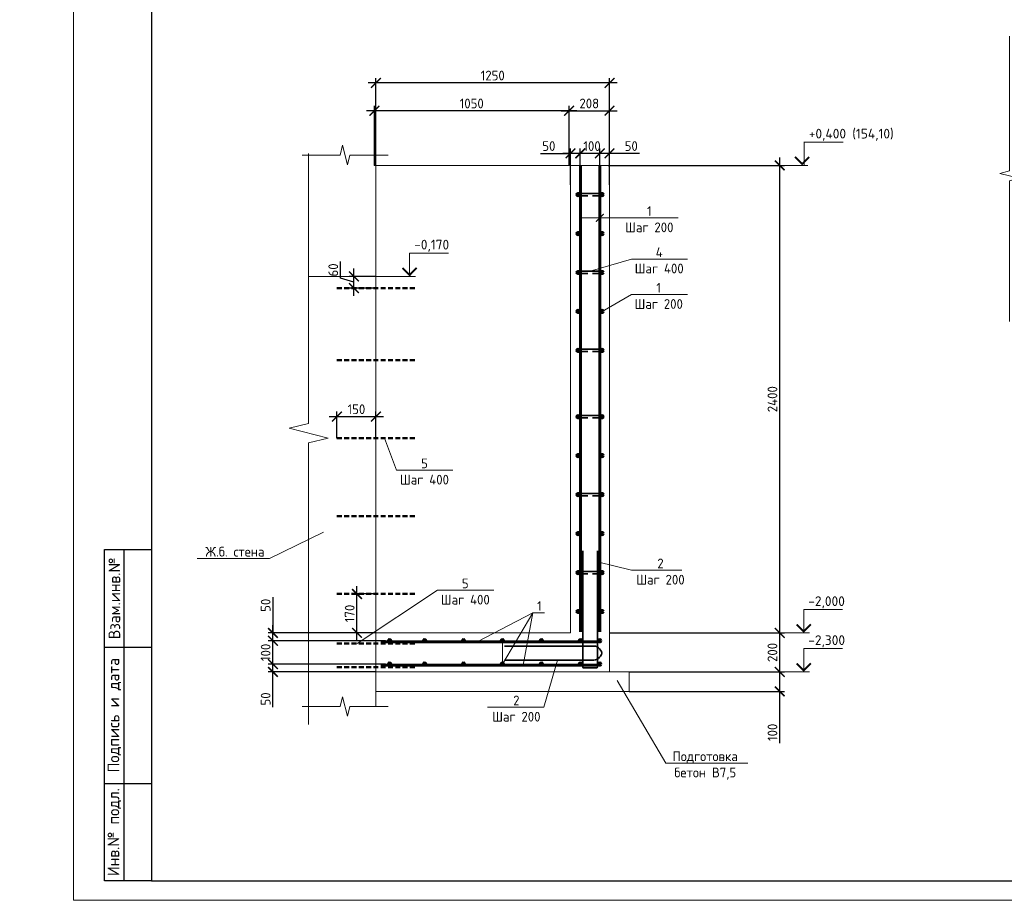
# Model space of a CAD drawing. Header units: millimetres. Extents: x 130535 to 1380046, y -231620 to 121434.
# Tile 40 of 135: x 408072 to 433353, y -52800 to -30202. Entities that reach past the tile are written whole.
import ezdxf
from ezdxf import colors
from ezdxf.entities.mleader import LeaderData, LeaderLine
from ezdxf.enums import TextEntityAlignment as Align
from ezdxf.math import Vec2, Vec3

# ---------------------------------------------------------------- set-up
doc = ezdxf.new("R2010")
doc.units = ezdxf.units.MM
doc.linetypes.add('DASHED2', pattern=[0.375, 0.25, -0.125])
doc.layers.get('DEFPOINTS').update_dxf_attribs({"lineweight": 0})
for name, color, linetype, lineweight in [('Основная 0.35', 7, 'Continuous', 35), ('Основная 0.60', 7, 'Continuous', 60), ('РАЗМЕРЫ', 7, 'Continuous', 9), ('Разрез жилая часть$0$Отметки', 7, 'Continuous', 20), ('Символы 0.20', 7, 'Continuous', 20), ('Текст', 7, 'Continuous', 25), ('Тонкая', 7, 'Continuous', 20), ('Тонкая 0.20', 7, 'Continuous', 20), ('ТОНКИЕ', 7, 'Continuous', 9)]:
    doc.layers.add(name, color=color, linetype=linetype, lineweight=lineweight)
doc.layers.add('ТОЛСТЫЕ_ОСНОВНЫЕ', color=7, linetype='Continuous')
doc.styles.add('GOST-2.304_Type-B', font='GOST_Common.ttf')
doc.styles.add('style1', font='GOST_Common.ttf', dxfattribs={"height": 500})
doc.styles.add('ГОСТ', font='isocpeur.TTF')
doc.dimstyles.new('СПДС', dxfattribs={"dimscale": 100, "dimtxt": 2.5, "dimasz": 2.5, "dimexe": 1.25, "dimexo": 0, "dimtad": 1, "dimdec": 0, "dimtxsty": 'GOST-2.304_Type-B', "dimblk": 'ARCHTICK', "dimcen": 2.5, "dimdle": 2, "dimadec": 0, "dimazin": 2, "dimtfac": 0.75, "dimtdec": 0, "dimtmove": 1, "dimatfit": 3, "dimfxl": 1, "dimtolj": 1, "dimarcsym": 1})

# ---------------------------------------------------------------- blocks, each defined once
blk = doc.blocks.new('*U1418')
at = {"layer": 'ТОЛСТЫЕ_ОСНОВНЫЕ'}
for p, q in [((8, 5), (8, 90)), ((8, 90), (20, 90)), ((13, 5), (13, 90)), ((8, 65), (20, 65)), ((8, 30), (20, 30)), ((20, 5), (8, 5))]:
    blk.add_line(p, q, dxfattribs=at)
blk.add_lwpolyline([(20, 5), (589, 5), (589, 415), (20, 415)], close=True, dxfattribs=at)
at = {"layer": 'ТОНКИЕ'}
blk.add_lwpolyline([(0, 0), (594, 0), (594, 420), (0, 420)], close=True, dxfattribs=at)
at = {"layer": 'Текст', "style": 'style1'}
for s, p in [('Взам.инв.№', (10.5, 77.5)), ('Подпись и дата', (10.5, 47.5)), ('Инв.№ подл.', (10.5, 17.5))]:
    blk.add_text(s, height=3, rotation=90, dxfattribs=at).set_placement(p, align=Align.MIDDLE)
blk = doc.blocks.new('_None')
blk = doc.blocks.new('_ArchTick')
at = {"color": 0, "linetype": 'ByBlock', "const_width": 0.15}
blk.add_lwpolyline([(-0.5, -0.5), (0.5, 0.5)], dxfattribs=at)
blk = doc.blocks.new('*D569')
at = {"layer": 'DEFPOINTS', "color": 0, "linetype": 'Continuous', "lineweight": 0, "transparency": 16777216}
for p in [(414574, -46739), (417467, -46739), (417217, -46939)]:
    blk.add_point(p, dxfattribs=at)
at = {"layer": 'РАЗМЕРЫ', "color": 0, "linetype": 'Continuous', "lineweight": -2, "transparency": 16777216}
for p, q in [((417467, -46739), (414449, -46739)), ((414574, -47139), (414574, -46539)), ((417217, -46939), (414449, -46939)), ((414574, -47846), (414574, -46939))]:
    blk.add_line(p, q, dxfattribs=at)
at = {"layer": 'РАЗМЕРЫ', "color": 0, "linetype": 'Continuous', "lineweight": -2, "transparency": 16777216, "xscale": 250, "yscale": 250, "zscale": 250}
for p, rotation in [((414574, -46739), 90), ((414574, -46939), 270)]:
    blk.add_blockref('_ArchTick', p, dxfattribs=dict(at, rotation=rotation))
at = {"layer": 'РАЗМЕРЫ', "color": 0, "linetype": 'Continuous', "lineweight": 0, "transparency": 16777216, "insert": (414387, -47634), "char_height": 250, "attachment_point": 5, "rotation": 90, "style": 'GOST-2.304_Type-B'}
blk.add_mtext('\\A1;50', dxfattribs=at)
blk = doc.blocks.new('*D570')
at = {"layer": 'DEFPOINTS', "color": 0, "linetype": 'Continuous', "lineweight": 0, "transparency": 16777216}
for p in [(414574, -46139), (417467, -46139), (417467, -46739)]:
    blk.add_point(p, dxfattribs=at)
at = {"layer": 'РАЗМЕРЫ', "color": 0, "linetype": 'Continuous', "lineweight": -2, "transparency": 16777216}
for p, q in [((414574, -46939), (414574, -45939)), ((417467, -46139), (414449, -46139)), ((417467, -46739), (414449, -46739))]:
    blk.add_line(p, q, dxfattribs=at)
at = {"layer": 'РАЗМЕРЫ', "color": 0, "linetype": 'Continuous', "lineweight": -2, "transparency": 16777216, "xscale": 250, "yscale": 250, "zscale": 250}
for p, rotation in [((414574, -46139), 90), ((414574, -46739), 270)]:
    blk.add_blockref('_ArchTick', p, dxfattribs=dict(at, rotation=rotation))
at = {"layer": 'РАЗМЕРЫ', "color": 0, "linetype": 'Continuous', "lineweight": 0, "transparency": 16777216, "insert": (414387, -46439), "char_height": 250, "attachment_point": 5, "rotation": 90, "style": 'GOST-2.304_Type-B'}
blk.add_mtext('\\A1;100', dxfattribs=at)
blk = doc.blocks.new('*D571')
at = {"layer": 'DEFPOINTS', "color": 0, "linetype": 'Continuous', "lineweight": 0, "transparency": 16777216}
for p in [(414574, -45939), (417217, -45939), (417467, -46139)]:
    blk.add_point(p, dxfattribs=at)
at = {"layer": 'РАЗМЕРЫ', "color": 0, "linetype": 'Continuous', "lineweight": -2, "transparency": 16777216}
for p, q in [((414574, -45018), (414574, -45939)), ((414574, -46339), (414574, -45739)), ((417217, -45939), (414449, -45939)), ((417467, -46139), (414449, -46139))]:
    blk.add_line(p, q, dxfattribs=at)
at = {"layer": 'РАЗМЕРЫ', "color": 0, "linetype": 'Continuous', "lineweight": -2, "transparency": 16777216, "xscale": 250, "yscale": 250, "zscale": 250}
for p, rotation in [((414574, -45939), 90), ((414574, -46139), 270)]:
    blk.add_blockref('_ArchTick', p, dxfattribs=dict(at, rotation=rotation))
at = {"layer": 'РАЗМЕРЫ', "color": 0, "linetype": 'Continuous', "lineweight": 0, "transparency": 16777216, "insert": (414387, -45230), "char_height": 250, "attachment_point": 5, "rotation": 90, "style": 'GOST-2.304_Type-B'}
blk.add_mtext('\\A1;50', dxfattribs=at)
blk = doc.blocks.new('*D572')
at = {"layer": 'DEFPOINTS', "color": 0, "linetype": 'Continuous', "lineweight": 0, "transparency": 16777216}
for p in [(422967, -33631), (422967, -34564), (423217, -34439)]:
    blk.add_point(p, dxfattribs=at)
at = {"layer": 'РАЗМЕРЫ', "color": 0, "linetype": 'Continuous', "lineweight": -2, "transparency": 16777216}
for p, q in [((422967, -34564), (422967, -33506)), ((423217, -34439), (423217, -33506)), ((423417, -33631), (422767, -33631)), ((423987, -33631), (423217, -33631))]:
    blk.add_line(p, q, dxfattribs=at)
at = {"layer": 'РАЗМЕРЫ', "color": 0, "linetype": 'Continuous', "lineweight": -2, "transparency": 16777216, "xscale": 250, "yscale": 250, "zscale": 250, "rotation": 180}
blk.add_blockref('_ArchTick', (422967, -33631), dxfattribs=at)
at = {"layer": 'РАЗМЕРЫ', "color": 0, "linetype": 'Continuous', "lineweight": -2, "transparency": 16777216, "xscale": 250, "yscale": 250, "zscale": 250}
blk.add_blockref('_ArchTick', (423217, -33631), dxfattribs=at)
at = {"layer": 'РАЗМЕРЫ', "color": 0, "linetype": 'Continuous', "lineweight": 0, "transparency": 16777216, "insert": (423774, -33444), "char_height": 250, "attachment_point": 5, "style": 'GOST-2.304_Type-B'}
blk.add_mtext('\\A1;50', dxfattribs=at)
blk = doc.blocks.new('*D573')
at = {"layer": 'DEFPOINTS', "color": 0, "linetype": 'Continuous', "lineweight": 0, "transparency": 16777216}
for p in [(422467, -33631), (422467, -34564), (422967, -34564)]:
    blk.add_point(p, dxfattribs=at)
at = {"layer": 'РАЗМЕРЫ', "color": 0, "linetype": 'Continuous', "lineweight": -2, "transparency": 16777216}
for p, q in [((422467, -34564), (422467, -33506)), ((422967, -34564), (422967, -33506)), ((423167, -33631), (422267, -33631))]:
    blk.add_line(p, q, dxfattribs=at)
at = {"layer": 'РАЗМЕРЫ', "color": 0, "linetype": 'Continuous', "lineweight": -2, "transparency": 16777216, "xscale": 250, "yscale": 250, "zscale": 250, "rotation": 180}
blk.add_blockref('_ArchTick', (422467, -33631), dxfattribs=at)
at = {"layer": 'РАЗМЕРЫ', "color": 0, "linetype": 'Continuous', "lineweight": -2, "transparency": 16777216, "xscale": 250, "yscale": 250, "zscale": 250}
blk.add_blockref('_ArchTick', (422967, -33631), dxfattribs=at)
at = {"layer": 'РАЗМЕРЫ', "color": 0, "linetype": 'Continuous', "lineweight": 0, "transparency": 16777216, "insert": (422767, -33444), "char_height": 250, "attachment_point": 5, "style": 'GOST-2.304_Type-B'}
blk.add_mtext('\\A1;100', dxfattribs=at)
blk = doc.blocks.new('*D574')
at = {"layer": 'DEFPOINTS', "color": 0, "linetype": 'Continuous', "lineweight": 0, "transparency": 16777216}
for p in [(422217, -33631), (422217, -34439), (422467, -34564)]:
    blk.add_point(p, dxfattribs=at)
at = {"layer": 'РАЗМЕРЫ', "color": 0, "linetype": 'Continuous', "lineweight": -2, "transparency": 16777216}
for p, q in [((422217, -34439), (422217, -33506)), ((422467, -34564), (422467, -33506)), ((421447, -33631), (422217, -33631)), ((422667, -33631), (422017, -33631))]:
    blk.add_line(p, q, dxfattribs=at)
at = {"layer": 'РАЗМЕРЫ', "color": 0, "linetype": 'Continuous', "lineweight": -2, "transparency": 16777216, "xscale": 250, "yscale": 250, "zscale": 250, "rotation": 180}
blk.add_blockref('_ArchTick', (422217, -33631), dxfattribs=at)
at = {"layer": 'РАЗМЕРЫ', "color": 0, "linetype": 'Continuous', "lineweight": -2, "transparency": 16777216, "xscale": 250, "yscale": 250, "zscale": 250}
blk.add_blockref('_ArchTick', (422467, -33631), dxfattribs=at)
at = {"layer": 'РАЗМЕРЫ', "color": 0, "linetype": 'Continuous', "lineweight": 0, "transparency": 16777216, "insert": (421659, -33444), "char_height": 250, "attachment_point": 5, "style": 'GOST-2.304_Type-B'}
blk.add_mtext('\\A1;50', dxfattribs=at)
blk = doc.blocks.new('*D575')
at = {"layer": 'DEFPOINTS', "color": 0, "linetype": 'Continuous', "lineweight": 0, "transparency": 16777216}
for p in [(423717, -46939), (427587, -46939), (423717, -47439)]:
    blk.add_point(p, dxfattribs=at)
at = {"layer": 'РАЗМЕРЫ', "color": 0, "linetype": 'Continuous', "lineweight": -2, "transparency": 16777216}
for p, q in [((427587, -47639), (427587, -46739)), ((423717, -46939), (427712, -46939)), ((423717, -47439), (427712, -47439)), ((427587, -48766), (427587, -47439))]:
    blk.add_line(p, q, dxfattribs=at)
at = {"layer": 'РАЗМЕРЫ', "color": 0, "linetype": 'Continuous', "lineweight": -2, "transparency": 16777216, "xscale": 250, "yscale": 250, "zscale": 250}
for p, rotation in [((427587, -46939), 90), ((427587, -47439), 270)]:
    blk.add_blockref('_ArchTick', p, dxfattribs=dict(at, rotation=rotation))
at = {"layer": 'РАЗМЕРЫ', "color": 0, "linetype": 'Continuous', "lineweight": 0, "transparency": 16777216, "insert": (427400, -48491), "char_height": 250, "attachment_point": 5, "rotation": 90, "style": 'GOST-2.304_Type-B'}
blk.add_mtext('\\A1;100', dxfattribs=at)
blk = doc.blocks.new('*D576')
at = {"layer": 'DEFPOINTS', "color": 0, "linetype": 'Continuous', "lineweight": 0, "transparency": 16777216}
for p in [(423217, -45939), (427587, -45939), (423717, -46939)]:
    blk.add_point(p, dxfattribs=at)
at = {"layer": 'РАЗМЕРЫ', "color": 0, "linetype": 'Continuous', "lineweight": -2, "transparency": 16777216}
for p, q in [((427587, -47139), (427587, -45739)), ((423217, -45939), (427712, -45939)), ((423717, -46939), (427712, -46939))]:
    blk.add_line(p, q, dxfattribs=at)
at = {"layer": 'РАЗМЕРЫ', "color": 0, "linetype": 'Continuous', "lineweight": -2, "transparency": 16777216, "xscale": 250, "yscale": 250, "zscale": 250}
for p, rotation in [((427587, -45939), 90), ((427587, -46939), 270)]:
    blk.add_blockref('_ArchTick', p, dxfattribs=dict(at, rotation=rotation))
at = {"layer": 'РАЗМЕРЫ', "color": 0, "linetype": 'Continuous', "lineweight": 0, "transparency": 16777216, "insert": (427400, -46439), "char_height": 250, "attachment_point": 5, "rotation": 90, "style": 'GOST-2.304_Type-B'}
blk.add_mtext('\\A1;200', dxfattribs=at)
blk = doc.blocks.new('*D577')
at = {"layer": 'DEFPOINTS', "color": 0, "linetype": 'Continuous', "lineweight": 0, "transparency": 16777216}
for p in [(423217, -32538), (422178, -33941), (423217, -34439)]:
    blk.add_point(p, dxfattribs=at)
at = {"layer": 'РАЗМЕРЫ', "color": 0, "linetype": 'Continuous', "lineweight": -2, "transparency": 16777216}
for p, q in [((421978, -32538), (423417, -32538)), ((422178, -33941), (422178, -32413)), ((423217, -34439), (423217, -32413))]:
    blk.add_line(p, q, dxfattribs=at)
at = {"layer": 'РАЗМЕРЫ', "color": 0, "linetype": 'Continuous', "lineweight": -2, "transparency": 16777216, "xscale": 250, "yscale": 250, "zscale": 250, "rotation": 180}
blk.add_blockref('_ArchTick', (422178, -32538), dxfattribs=at)
at = {"layer": 'РАЗМЕРЫ', "color": 0, "linetype": 'Continuous', "lineweight": -2, "transparency": 16777216, "xscale": 250, "yscale": 250, "zscale": 250}
blk.add_blockref('_ArchTick', (423217, -32538), dxfattribs=at)
at = {"layer": 'РАЗМЕРЫ', "color": 0, "linetype": 'Continuous', "lineweight": 0, "transparency": 16777216, "insert": (422697, -32351), "char_height": 250, "attachment_point": 5, "style": 'GOST-2.304_Type-B'}
blk.add_mtext('\\A1;208', dxfattribs=at)
blk = doc.blocks.new('*D578')
at = {"layer": 'DEFPOINTS', "color": 0, "linetype": 'Continuous', "lineweight": 0, "transparency": 16777216}
for p in [(417178, -32538), (417178, -33941), (422178, -33941)]:
    blk.add_point(p, dxfattribs=at)
at = {"layer": 'РАЗМЕРЫ', "color": 0, "linetype": 'Continuous', "lineweight": -2, "transparency": 16777216}
for p, q in [((422378, -32538), (416978, -32538)), ((417178, -33941), (417178, -32413)), ((422178, -33941), (422178, -32413))]:
    blk.add_line(p, q, dxfattribs=at)
at = {"layer": 'РАЗМЕРЫ', "color": 0, "linetype": 'Continuous', "lineweight": -2, "transparency": 16777216, "xscale": 250, "yscale": 250, "zscale": 250, "rotation": 180}
blk.add_blockref('_ArchTick', (417178, -32538), dxfattribs=at)
at = {"layer": 'РАЗМЕРЫ', "color": 0, "linetype": 'Continuous', "lineweight": -2, "transparency": 16777216, "xscale": 250, "yscale": 250, "zscale": 250}
blk.add_blockref('_ArchTick', (422178, -32538), dxfattribs=at)
at = {"layer": 'РАЗМЕРЫ', "color": 0, "linetype": 'Continuous', "lineweight": 0, "transparency": 16777216, "insert": (419678, -32351), "char_height": 250, "attachment_point": 5, "style": 'GOST-2.304_Type-B'}
blk.add_mtext('\\A1;1050', dxfattribs=at)
blk = doc.blocks.new('*D579')
at = {"layer": 'DEFPOINTS', "color": 0, "linetype": 'Continuous', "lineweight": 0, "transparency": 16777216}
for p in [(423178, -33941), (427587, -33941), (427336, -45939)]:
    blk.add_point(p, dxfattribs=at)
at = {"layer": 'РАЗМЕРЫ', "color": 0, "linetype": 'Continuous', "lineweight": -2, "transparency": 16777216}
for p, q in [((427587, -46139), (427587, -33741)), ((423178, -33941), (427712, -33941)), ((427336, -45939), (427712, -45939))]:
    blk.add_line(p, q, dxfattribs=at)
at = {"layer": 'РАЗМЕРЫ', "color": 0, "linetype": 'Continuous', "lineweight": -2, "transparency": 16777216, "xscale": 250, "yscale": 250, "zscale": 250}
for p, rotation in [((427587, -33941), 90), ((427587, -45939), 270)]:
    blk.add_blockref('_ArchTick', p, dxfattribs=dict(at, rotation=rotation))
at = {"layer": 'РАЗМЕРЫ', "color": 0, "linetype": 'Continuous', "lineweight": 0, "transparency": 16777216, "insert": (427400, -39940), "char_height": 250, "attachment_point": 5, "rotation": 90, "style": 'GOST-2.304_Type-B'}
blk.add_mtext('\\A1;2400', dxfattribs=at)
blk = doc.blocks.new('*D581')
at = {"layer": 'DEFPOINTS', "color": 0, "linetype": 'Continuous', "lineweight": 0, "transparency": 16777216}
for p in [(417217, -31823), (417217, -33941), (423217, -34439)]:
    blk.add_point(p, dxfattribs=at)
at = {"layer": 'РАЗМЕРЫ', "color": 0, "linetype": 'Continuous', "lineweight": -2, "transparency": 16777216}
for p, q in [((423417, -31823), (417017, -31823)), ((417217, -33941), (417217, -31698)), ((423217, -34439), (423217, -31698))]:
    blk.add_line(p, q, dxfattribs=at)
at = {"layer": 'РАЗМЕРЫ', "color": 0, "linetype": 'Continuous', "lineweight": -2, "transparency": 16777216, "xscale": 250, "yscale": 250, "zscale": 250, "rotation": 180}
blk.add_blockref('_ArchTick', (417217, -31823), dxfattribs=at)
at = {"layer": 'РАЗМЕРЫ', "color": 0, "linetype": 'Continuous', "lineweight": -2, "transparency": 16777216, "xscale": 250, "yscale": 250, "zscale": 250}
blk.add_blockref('_ArchTick', (423217, -31823), dxfattribs=at)
at = {"layer": 'РАЗМЕРЫ', "color": 0, "linetype": 'Continuous', "lineweight": 0, "transparency": 16777216, "insert": (420217, -31635), "char_height": 250, "attachment_point": 5, "style": 'GOST-2.304_Type-B'}
blk.add_mtext('\\A1;1250', dxfattribs=at)
blk = doc.blocks.new('*D559')
at = {"layer": 'DEFPOINTS', "color": 0, "linetype": 'Continuous', "lineweight": 0, "transparency": 16777216}
for p in [(417217, -40385), (416217, -40939), (417217, -40939)]:
    blk.add_point(p, dxfattribs=at)
at = {"layer": 'РАЗМЕРЫ', "color": 0, "linetype": 'Continuous', "lineweight": -2, "transparency": 16777216}
for p, q in [((416017, -40385), (417417, -40385)), ((416217, -40939), (416217, -40260)), ((417217, -40939), (417217, -40260))]:
    blk.add_line(p, q, dxfattribs=at)
at = {"layer": 'РАЗМЕРЫ', "color": 0, "linetype": 'Continuous', "lineweight": -2, "transparency": 16777216, "xscale": 250, "yscale": 250, "zscale": 250, "rotation": 180}
blk.add_blockref('_ArchTick', (416217, -40385), dxfattribs=at)
at = {"layer": 'РАЗМЕРЫ', "color": 0, "linetype": 'Continuous', "lineweight": -2, "transparency": 16777216, "xscale": 250, "yscale": 250, "zscale": 250}
blk.add_blockref('_ArchTick', (417217, -40385), dxfattribs=at)
at = {"layer": 'РАЗМЕРЫ', "color": 0, "linetype": 'Continuous', "lineweight": 0, "transparency": 16777216, "insert": (416717, -40198), "char_height": 250, "attachment_point": 5, "style": 'GOST-2.304_Type-B'}
blk.add_mtext('\\A1;150', dxfattribs=at)
blk = doc.blocks.new('*D557')
at = {"layer": 'DEFPOINTS', "color": 0, "linetype": 'Continuous', "lineweight": 0, "transparency": 16777216}
for p in [(416732, -44939), (417144, -44939), (417144, -45939)]:
    blk.add_point(p, dxfattribs=at)
at = {"layer": 'РАЗМЕРЫ', "color": 0, "linetype": 'Continuous', "lineweight": -2, "transparency": 16777216}
for p, q in [((416732, -46139), (416732, -44739)), ((417144, -44939), (416607, -44939)), ((417144, -45939), (416607, -45939))]:
    blk.add_line(p, q, dxfattribs=at)
at = {"layer": 'РАЗМЕРЫ', "color": 0, "linetype": 'Continuous', "lineweight": -2, "transparency": 16777216, "xscale": 250, "yscale": 250, "zscale": 250}
for p, rotation in [((416732, -44939), 90), ((416732, -45939), 270)]:
    blk.add_blockref('_ArchTick', p, dxfattribs=dict(at, rotation=rotation))
at = {"layer": 'РАЗМЕРЫ', "color": 0, "linetype": 'Continuous', "lineweight": 0, "transparency": 16777216, "insert": (416545, -45439), "char_height": 250, "attachment_point": 5, "rotation": 90, "style": 'GOST-2.304_Type-B'}
blk.add_mtext('\\A1;170', dxfattribs=at)
blk = doc.blocks.new('*D558')
at = {"layer": 'DEFPOINTS', "color": 0, "linetype": 'Continuous', "lineweight": 0, "transparency": 16777216}
for p in [(416654, -36789), (417217, -36789), (417217, -37090)]:
    blk.add_point(p, dxfattribs=at)
at = {"layer": 'РАЗМЕРЫ', "color": 0, "linetype": 'Continuous', "lineweight": -2, "transparency": 16777216}
for p, q in [((416310, -36836), (416310, -36411)), ((416654, -37290), (416654, -36589)), ((416654, -36939), (416310, -36836)), ((417217, -36789), (416529, -36789)), ((417217, -37090), (416529, -37090))]:
    blk.add_line(p, q, dxfattribs=at)
at = {"layer": 'РАЗМЕРЫ', "color": 0, "linetype": 'Continuous', "lineweight": -2, "transparency": 16777216, "xscale": 250, "yscale": 250, "zscale": 250}
for p, rotation in [((416654, -36789), 90), ((416654, -37090), 270)]:
    blk.add_blockref('_ArchTick', p, dxfattribs=dict(at, rotation=rotation))
at = {"layer": 'РАЗМЕРЫ', "color": 0, "linetype": 'Continuous', "lineweight": 0, "transparency": 16777216, "insert": (416123, -36624), "char_height": 250, "attachment_point": 5, "rotation": 90, "style": 'GOST-2.304_Type-B'}
blk.add_mtext('\\A1;60', dxfattribs=at)

msp = doc.modelspace()

# ---------------------------------------------------------------- linework, layer by layer
at = {"linetype": 'DASHED2', "lineweight": 50, "ltscale": 500}
for p, q in [((416217.4, -37089.6), (418217.4, -37089.6)), ((416217.4, -38938.9), (418217.4, -38938.9)), ((416217.4, -40938.9), (418217.4, -40938.9)), ((416217.4, -42938.9), (418217.4, -42938.9)), ((416217.4, -44938.9), (418217.4, -44938.9)), ((416217.4, -46209), (418217.4, -46209)), ((416217.4, -46819), (418217.4, -46819))]:
    msp.add_line(p, q, dxfattribs=at)
at = {"linetype": 'ByBlock', "lineweight": 20, "ltscale": 0.5}
for points in [[(433485.1, -30621.6), (433485.1, -34084.1), (433235.1, -34146.6), (433735.1, -34271.6), (433485.1, -34334.1), (433485.1, -37946.6)], [(415490.6, -33636.5), (415490.6, -40561.5), (414990.6, -40686.5), (415990.6, -40936.5), (415490.6, -41061.5), (415490.6, -48286.5)]]:
    msp.add_lwpolyline(points, dxfattribs=at)
at = {"layer": 'Основная 0.35'}
for p, q in [((423027.4, -34659), (422407.4, -34659)), ((422407.4, -34719), (422657.4, -34719)), ((423027.4, -34719), (422777.4, -34719)), ((423027.4, -36659), (422407.4, -36659)), ((422407.4, -36719), (422657.4, -36719)), ((423027.4, -36719), (422777.4, -36719)), ((423027.4, -38659), (422407.4, -38659)), ((422407.4, -38719), (422657.4, -38719)), ((423027.4, -38719), (422777.4, -38719)), ((423027.4, -40359), (422407.4, -40359)), ((422407.4, -40419), (422657.4, -40419)), ((423027.4, -40419), (422777.4, -40419)), ((423027.4, -42359), (422407.4, -42359)), ((422407.4, -42419), (422657.4, -42419)), ((423027.4, -42419), (422777.4, -42419)), ((422527.4, -46811), (422527.4, -43836)), ((422907.4, -46811), (422907.4, -43836)), ((423027.4, -44359), (422407.4, -44359)), ((422407.4, -44419), (422657.4, -44419)), ((423027.4, -44419), (422777.4, -44419)), ((420521.8, -46274.8), (422771.8, -46274.8)), ((420521.8, -46635.3), (422771.8, -46635.3)), ((422552.4, -46836), (422882.4, -46836))]:
    msp.add_line(p, q, dxfattribs=at)
for centre, radius, start, end in [((422407.4, -34689), 30, 90, 270), ((423027.4, -34689), 30, 270, 90), ((422407.4, -38689), 30, 90, 270), ((423027.4, -38689), 30, 270, 90), ((422407.4, -40389), 30, 90, 270), ((423027.4, -40389), 30, 270, 90), ((422407.4, -42389), 30, 90, 270), ((423027.4, -42389), 30, 270, 90), ((422407.4, -44389), 30, 90, 270), ((423027.4, -44389), 30, 270, 90), ((422794.4, -46506.7), 233.1, 12.58776, 95.55165), ((422794.4, -46403.4), 233.1, 264.44835, 347.41224), ((422552.4, -46811), 25, 180, 270), ((422882.4, -46811), 25, 270, 0)]:
    msp.add_arc(centre, radius, start, end, dxfattribs=at)
at = {"layer": 'Основная 0.60'}
for p, q in [((422467.4, -45914), (422467.4, -33940.6)), ((422967.4, -45914), (422967.4, -33940.6)), ((422933.6, -46169), (417342.4, -46169)), ((422933.6, -46769), (417342.4, -46769))]:
    msp.add_line(p, q, dxfattribs=at)
for centre in [(422407.4, -34689), (423027.4, -34689), (422407.4, -35689), (423027.4, -35689), (422407.4, -36689), (423027.4, -36689), (422407.4, -37689), (423027.4, -37689), (422407.4, -38689), (423027.4, -38689), (422407.4, -40389), (423027.4, -40389), (422407.4, -41389), (423027.4, -41389), (422407.4, -42389), (423027.4, -42389), (422407.4, -43389), (423027.4, -43389), (422407.4, -44389), (423027.4, -44389), (422407.4, -45389), (423027.4, -45389), (417567.4, -46139), (418467.4, -46139), (419467.4, -46139), (420467.4, -46139), (421467.4, -46139), (422467.4, -46139), (422967.4, -46139), (417567.4, -46739), (418467.4, -46739), (419467.4, -46739), (420467.4, -46739), (421467.4, -46739), (422467.4, -46739), (422967.4, -46739)]:
    msp.add_circle(centre, 30, dxfattribs=at)
at = {"layer": 'РАЗМЕРЫ', "linetype": 'Continuous', "lineweight": 0}
for p, q in [((417217.4, -36789), (415490.6, -36789)), ((421249, -45423.1), (419817.3, -46169)), ((421249, -45423.1), (420999.4, -46769))]:
    msp.add_line(p, q, dxfattribs=at)
at = {"layer": 'Символы 0.20', "color": 1, "linetype": 'Continuous', "lineweight": 20, "ltscale": 100}
for p, q in [((428215.9, -33340.6), (429215.9, -33340.6)), ((427296.4, -33940.6), (428162.5, -33940.6)), ((418083.5, -36189), (419083.5, -36189)), ((417217.4, -36789), (418083.5, -36789)), ((428202.3, -45339), (429202.3, -45339)), ((427336.3, -45939), (428202.3, -45939)), ((428202.3, -46339), (429202.3, -46339)), ((427336.3, -46939), (428202.3, -46939))]:
    msp.add_line(p, q, dxfattribs=at)
at = {"layer": 'Символы 0.20', "color": 1, "linetype": 'Continuous', "lineweight": 20, "ltscale": 10000}
for p, q in [((428312.5, -33940.6), (428012.5, -33940.6)), ((418233.5, -36789), (417933.5, -36789)), ((428352.3, -45939), (428052.3, -45939)), ((428352.3, -46939), (428052.3, -46939))]:
    msp.add_line(p, q, dxfattribs=at)
at = {"layer": 'Символы 0.20'}
msp.add_line((423778.1, -44330.4), (423878.1, -44330.4), dxfattribs=at)
at = {"layer": 'Символы 0.20', "color": 1, "linetype": 'Continuous', "lineweight": 20, "ltscale": 10000}
for points in [[(428215.9, -33939.2), (428215.9, -33339.2)], [(418083.5, -36789), (418083.5, -36189)], [(428202.3, -45939), (428202.3, -45339)], [(428202.3, -46939), (428202.3, -46339)]]:
    msp.add_lwpolyline(points, dxfattribs=at)
at = {"layer": 'Символы 0.20', "color": 1, "linetype": 'Continuous', "lineweight": 20, "ltscale": 10000, "const_width": 50}
for points in [[(427980.1, -33722.9), (428162.5, -33905.2), (428344.8, -33722.9)], [(417901.2, -36571.3), (418083.5, -36753.7), (418265.8, -36571.3)], [(428020, -45721.3), (428202.3, -45903.7), (428384.7, -45721.3)], [(428020, -46721.3), (428202.3, -46903.7), (428384.7, -46721.3)]]:
    msp.add_lwpolyline(points, dxfattribs=at)
at = {"layer": 'Символы 0.20'}
for points in [[(422907.4, -44112.6), (423778.1, -44330.4)], [(423878.1, -44330.4), (425072.7, -44330.4)]]:
    msp.add_lwpolyline(points, dxfattribs=at)
at = {"layer": 'Тонкая'}
for points in [[(415321.8, -33675.3), (415471.8, -33675.3), (416301.3, -33675.3), (416363.8, -33425.3), (416488.8, -33925.3), (416551.3, -33675.3), (417380.9, -33675.3), (417530.9, -33675.3)], [(415321.8, -47827.6), (415471.8, -47827.6), (416301.3, -47827.6), (416363.8, -47577.6), (416488.8, -48077.6), (416551.3, -47827.6), (417380.9, -47827.6), (417530.9, -47827.6)]]:
    msp.add_lwpolyline(points, dxfattribs=at)
at = {"layer": 'Тонкая 0.20'}
for p, q in [((422177.5, -33940.6), (417177.5, -33940.6)), ((417217.4, -33886.5), (417217.4, -47827.6)), ((422177.5, -33940.6), (423217.4, -33940.6)), ((422217.4, -45914), (422217.4, -33940.6)), ((423217.4, -33940.6), (423217.4, -45914)), ((422217.4, -45939), (422217.4, -39774.4)), ((423217.4, -39774.4), (423217.4, -46939)), ((417217.4, -46939), (417217.4, -45939)), ((417217.4, -45939), (422217.4, -45939)), ((423717.4, -46939), (417217.4, -46939)), ((423717.4, -46939), (423717.4, -47439)), ((424717.4, -46939), (425217.4, -46939)), ((423717.4, -47439), (417217.4, -47439))]:
    msp.add_line(p, q, dxfattribs=at)

# ---------------------------------------------------------------- block references
at = {"xscale": 100, "yscale": 100, "zscale": 100}
msp.add_blockref('*U1418', (409452.6, -52800.3), dxfattribs=at)

# ---------------------------------------------------------------- texts
at = {"layer": 'Разрез жилая часть$0$Отметки', "linetype": 'Continuous', "lineweight": 25, "ltscale": 100, "style": 'ГОСТ'}
for s, p in [('+0,400 (154,10)', (428333.4, -33250.6)), ('-0,170', (418201, -36099)), ('-2,000', (428319.8, -45249)), ('-2,300', (428319.8, -46249))]:
    msp.add_text(s, height=250, dxfattribs=at).set_placement(p)
at = {"layer": 'Символы 0.20', "insert": (424525.2, -44030.4), "char_height": 250, "attachment_point": 2, "style": 'GOST-2.304_Type-B'}
msp.add_mtext('2\\PШаг 200', dxfattribs=at)

# ---------------------------------------------------------------- dimensions: what is measured, and where the dimension line sits
at = {"layer": 'РАЗМЕРЫ', "color": 3, "linetype": 'Continuous', "lineweight": 0}
for base, p1, p2, text, picture, middle in [((417217.4, -31822.8), (423217.4, -34439), (417217.4, -33940.6), '1250', '*D581', (420217.4, -31635.3)), ((417177.5, -32538.1), (422177.5, -33940.6), (417177.5, -33940.6), '1050', '*D578', (419677.5, -32350.6))]:
    dim = msp.add_linear_dim(base=base, p1=p1, p2=p2, text=text, dimstyle='СПДС', override={"dimlfac": 0.2}, dxfattribs=at)
    dim.commit()
    dim.dimension.update_dxf_attribs({"geometry": picture, "text_midpoint": middle})
dim = msp.add_linear_dim(base=(423217.4, -32538.1), p1=(422177.5, -33940.6), p2=(423217.4, -34439), dimstyle='СПДС', override={"dimlfac": 0.2}, dxfattribs=at)
dim.commit()
dim.dimension.update_dxf_attribs({"geometry": '*D577', "text_midpoint": (422697.5, -32350.6)})
for base, p1, p2, angle, picture, middle in [((422217.4, -33631.5), (422467.4, -34564), (422217.4, -34439), 180, '*D574', (421659.2, -33662.4)), ((422467.4, -33631.5), (422967.4, -34564), (422467.4, -34564), 180, '*D573', (422767.4, -33631.5)), ((422967.4, -33631.5), (423217.4, -34439), (422967.4, -34564), 180, '*D572', (423774.1, -33661.5)), ((427587.2, -46939), (423717.4, -47439), (423717.4, -46939), 90, '*D575', (427831.1, -48491.3))]:
    dim = msp.add_linear_dim(base=base, p1=p1, p2=p2, angle=angle, dimstyle='СПДС', override={"dimlfac": 0.2}, dxfattribs=at)
    dim.commit()
    dim.dimension.update_dxf_attribs({"geometry": picture, "text_midpoint": middle, "dimtype": 160})
for base, p1, p2, picture, middle in [((427587.2, -33940.6), (427336.3, -45939), (423177.5, -33940.6), '*D579', (427399.7, -39939.8)), ((416654.1, -36789), (417217.4, -37089.6), (417217.4, -36789), '*D558', (416122.8, -36773.7)), ((427587.2, -45939), (423717.4, -46939), (423217.4, -45939), '*D576', (427399.7, -46439))]:
    dim = msp.add_linear_dim(base=base, p1=p1, p2=p2, angle=90, dimstyle='СПДС', override={"dimlfac": 0.2}, dxfattribs=at)
    dim.commit()
    dim.dimension.update_dxf_attribs({"geometry": picture, "text_midpoint": middle})
at = {"layer": 'РАЗМЕРЫ', "linetype": 'Continuous', "lineweight": 0}
dim = msp.add_linear_dim(base=(417217.4, -40385.3), p1=(416217.4, -40938.9), p2=(417217.4, -40938.9), text='150', dimstyle='СПДС', dxfattribs=at)
dim.commit()
dim.dimension.update_dxf_attribs({"geometry": '*D559', "text_midpoint": (416717.4, -40197.8)})
at = {"layer": 'РАЗМЕРЫ', "color": 3, "linetype": 'Continuous', "lineweight": 0}
for base, p1, p2, text, picture, middle in [((416732.3, -44938.9), (417143.8, -45939), (417143.8, -44938.9), '170', '*D557', (416544.8, -45439)), ((414574.3, -46139), (417467.4, -46739), (417467.4, -46139), '100', '*D570', (414386.8, -46439))]:
    dim = msp.add_linear_dim(base=base, p1=p1, p2=p2, angle=90, text=text, dimstyle='СПДС', override={"dimlfac": 0.2}, dxfattribs=at)
    dim.commit()
    dim.dimension.update_dxf_attribs({"geometry": picture, "text_midpoint": middle})
for base, p1, p2, picture, middle in [((414574.3, -45939), (417467.4, -46139), (417217.4, -45939), '*D571', (414555.5, -45230.5)), ((414574.3, -46739), (417217.4, -46939), (417467.4, -46739), '*D569', (414625.9, -47633.7))]:
    dim = msp.add_linear_dim(base=base, p1=p1, p2=p2, angle=90, text='50', dimstyle='СПДС', override={"dimlfac": 0.2}, dxfattribs=at)
    dim.commit()
    dim.dimension.update_dxf_attribs({"geometry": picture, "text_midpoint": middle, "dimtype": 160})

# ---------------------------------------------------------------- leaders
at = {"layer": 'Символы 0.20', "ltscale": 100}
ml = msp.add_multileader_mtext('Standard', dxfattribs=at)
ml.set_content('Труба Тр\\Pниз трубы в уровне верха плиты', color=256, style='ГОСТ')
ml.set_leader_properties(color=256, linetype='ByLayer', lineweight=-1)
ml.set_arrow_properties(name='NONE')
ml.build(insert=Vec2(0, 0))
ml.multileader.update_dxf_attribs({"text_left_attachment_type": 6, "text_right_attachment_type": 6, "dogleg_length": 2.5, "arrow_head_size": 45, "scale": 100})
ctx = ml.context
ctx.base_point, ctx.scale, ctx.char_height, ctx.arrow_head_size, ctx.landing_gap_size, ctx.plane_origin = Vec3(374236, -34808.4), 100, 300, 45, 22.5, Vec3(368339.5, -38118.9)
ctx.left_attachment, ctx.right_attachment = 6, 6
notes = []
notes.append((ctx, [(1, (1, 1, 0), (373986, -34808.4), (1, 0), 250, [(0, [(373346.6, -36448.8)], 0, [])])]))
ctx.mtext.insert, ctx.mtext.width, ctx.mtext.flow_direction = Vec3(374258.5, -34418.4), 6442.783, 5
at = {"layer": 'Символы 0.20'}
ml = msp.add_multileader_mtext('Standard', dxfattribs=at)
ml.set_content('1\\PШаг 200', color=256, style='GOST-2.304_Type-B')
ml.set_leader_properties(color=256, linetype='ByLayer', lineweight=-1)
ml.set_arrow_properties(name='ARCHTICK')
ml.build(insert=Vec2(0, 0))
ml.multileader.update_dxf_attribs({"text_left_attachment_type": 6, "text_right_attachment_type": 6, "dogleg_length": 1, "arrow_head_size": 200, "scale": 20})
ctx = ml.context
ctx.base_point, ctx.scale, ctx.char_height, ctx.arrow_head_size, ctx.landing_gap_size, ctx.plane_origin = Vec3(423636.3, -35288.8), 20, 250, 200, 9, Vec3(419967.4, -34988.8)
ctx.left_attachment, ctx.right_attachment, ctx.text_align_type = 6, 6, 1
notes.append((ctx, [(1, (1, 1, 0), (423536.3, -35288.8), (1, 0), 100, [(1, [(422967.4, -35288.8), (422467.4, -35288.8)], 0, [])])]))
ctx.mtext.insert, ctx.mtext.alignment, ctx.mtext.flow_direction = Vec3(424238.1, -34988.8), 2, 5
ml = msp.add_multileader_mtext('Standard', dxfattribs=at)
ml.set_content('4\\PШаг 400', color=256, style='GOST-2.304_Type-B')
ml.set_leader_properties(color=256, linetype='ByLayer', lineweight=-1)
ml.set_arrow_properties(name='NONE')
ml.build(insert=Vec2(0, 0))
ml.multileader.update_dxf_attribs({"text_left_attachment_type": 6, "text_right_attachment_type": 6, "dogleg_length": 1, "arrow_head_size": 18, "scale": 20})
ctx = ml.context
ctx.base_point, ctx.scale, ctx.char_height, ctx.arrow_head_size, ctx.landing_gap_size, ctx.plane_origin = Vec3(423878.1, -36345.4), 20, 250, 18, 9, Vec3(420027.4, -40098.8)
ctx.left_attachment, ctx.right_attachment, ctx.text_align_type = 6, 6, 1
notes.append((ctx, [(0, (1, 1, 0), (423778.1, -36345.4), (1, 0), 100, [(0, [(422717.4, -36659)], 0, [])])]))
ctx.mtext.insert, ctx.mtext.alignment, ctx.mtext.flow_direction = Vec3(424492.4, -36045.4), 2, 5
ml = msp.add_multileader_mtext('Standard', dxfattribs=at)
ml.set_content('1\\PШаг 200', color=256, style='GOST-2.304_Type-B')
ml.set_leader_properties(color=256, linetype='ByLayer', lineweight=-1)
ml.set_arrow_properties(name='NONE')
ml.build(insert=Vec2(0, 0))
ml.multileader.update_dxf_attribs({"text_left_attachment_type": 6, "text_right_attachment_type": 6, "dogleg_length": 1, "arrow_head_size": 18, "scale": 20})
ctx = ml.context
ctx.base_point, ctx.scale, ctx.char_height, ctx.arrow_head_size, ctx.landing_gap_size, ctx.plane_origin = Vec3(423878.1, -37255.6), 20, 250, 18, 9, Vec3(420027.4, -37389)
ctx.left_attachment, ctx.right_attachment, ctx.text_align_type = 6, 6, 1
notes.append((ctx, [(0, (1, 1, 0), (423778.1, -37255.6), (1, 0), 100, [(0, [(423027.4, -37689)], 0, [])])]))
ctx.mtext.insert, ctx.mtext.alignment, ctx.mtext.flow_direction = Vec3(424479.9, -36955.6), 2, 5
at = {"layer": 'Символы 0.20', "ltscale": 100}
ml = msp.add_multileader_mtext('Standard', dxfattribs=at)
ml.set_content('Щебень фр.20-40', color=256, style='ГОСТ')
ml.set_leader_properties(color=256, linetype='ByLayer', lineweight=-1)
ml.set_arrow_properties(name='NONE')
ml.build(insert=Vec2(0, 0))
ml.multileader.update_dxf_attribs({"text_left_attachment_type": 6, "text_right_attachment_type": 6, "dogleg_length": 2.5, "arrow_head_size": 45, "scale": 100})
ctx = ml.context
ctx.base_point, ctx.scale, ctx.char_height, ctx.arrow_head_size, ctx.landing_gap_size, ctx.plane_origin = Vec3(378255, -38652.1), 100, 300, 45, 22.5, Vec3(372358.5, -41962.6)
ctx.left_attachment, ctx.right_attachment = 6, 6
notes.append((ctx, [(1, (1, 1, 0), (378005, -38652.1), (1, 0), 250, [(0, [(376254, -37225.6)], 0, [])])]))
ctx.mtext.insert, ctx.mtext.width, ctx.mtext.flow_direction = Vec3(378277.5, -38262.1), 2129.129, 5
at = {"layer": 'Символы 0.20'}
ml = msp.add_multileader_mtext('Standard', dxfattribs=at)
ml.set_content('5\\PШаг 400', color=256, style='GOST-2.304_Type-B')
ml.set_leader_properties(color=256, linetype='ByLayer', lineweight=-1)
ml.set_arrow_properties(name='NONE')
ml.build(insert=Vec2(0, 0))
ml.multileader.update_dxf_attribs({"text_left_attachment_type": 6, "text_right_attachment_type": 6, "dogleg_length": 1, "arrow_head_size": 18, "scale": 20})
ctx = ml.context
ctx.base_point, ctx.scale, ctx.char_height, ctx.arrow_head_size, ctx.landing_gap_size, ctx.plane_origin = Vec3(417850.8, -41763.5), 20, 250, 18, 9, Vec3(417000.1, -41638.9)
ctx.left_attachment, ctx.right_attachment, ctx.text_align_type = 6, 6, 1
notes.append((ctx, [(0, (1, 1, 0), (417750.8, -41763.5), (1, 0), 100, [(0, [(417435, -40938.9)], 0, [])])]))
ctx.mtext.insert, ctx.mtext.alignment, ctx.mtext.flow_direction = Vec3(418465.1, -41463.5), 2, 5
ml = msp.add_multileader_mtext('Standard', dxfattribs=at)
ml.set_content('Ж.б. стена', color=256, style='GOST-2.304_Type-B')
ml.set_leader_properties(color=256, linetype='ByLayer', lineweight=-1)
ml.set_arrow_properties(name='NONE')
ml.build(insert=Vec2(0, 0))
ml.multileader.update_dxf_attribs({"text_left_attachment_type": 6, "text_right_attachment_type": 6, "dogleg_length": 1, "arrow_head_size": 18, "scale": 20})
ctx = ml.context
ctx.base_point, ctx.scale, ctx.char_height, ctx.arrow_head_size, ctx.landing_gap_size, ctx.plane_origin = Vec3(412829, -44029.4), 20, 250, 18, 9, Vec3(414861.6, -44337.2)
ctx.left_attachment, ctx.right_attachment = 6, 6
notes.append((ctx, [(0, (1, 1, 0), (414482.6, -44029.4), (-1, 0), 100, [(0, [(415872.3, -43351.7)], 0, [])])]))
ctx.mtext.insert, ctx.mtext.flow_direction = Vec3(412838, -43729.4), 5
ml = msp.add_multileader_mtext('Standard', dxfattribs=at)
ml.set_content('5\\PШаг 400', color=256, style='GOST-2.304_Type-B')
ml.set_leader_properties(color=256, linetype='ByLayer', lineweight=-1)
ml.set_arrow_properties(name='NONE')
ml.build(insert=Vec2(0, 0))
ml.multileader.update_dxf_attribs({"text_left_attachment_type": 6, "text_right_attachment_type": 6, "dogleg_length": 1, "arrow_head_size": 18, "scale": 20})
ctx = ml.context
ctx.base_point, ctx.scale, ctx.char_height, ctx.arrow_head_size, ctx.landing_gap_size, ctx.plane_origin = Vec3(418899.2, -44843.8), 20, 250, 18, 9, Vec3(418048.5, -44719.1)
ctx.left_attachment, ctx.right_attachment, ctx.text_align_type = 6, 6, 1
notes.append((ctx, [(0, (1, 1, 0), (418799.2, -44843.8), (1, 0), 100, [(0, [(416735.7, -46209)], 0, [])])]))
ctx.mtext.insert, ctx.mtext.alignment, ctx.mtext.flow_direction = Vec3(419513.5, -44543.8), 2, 5
ml = msp.add_multileader_mtext('Standard', dxfattribs=at)
ml.set_content('1', color=256, style='GOST-2.304_Type-B')
ml.set_leader_properties(color=256, linetype='ByLayer', lineweight=-1)
ml.set_arrow_properties(name='NONE')
ml.build(insert=Vec2(0, 0))
ml.multileader.update_dxf_attribs({"text_left_attachment_type": 6, "text_right_attachment_type": 6, "dogleg_length": 1, "arrow_head_size": 18, "scale": 20})
ctx = ml.context
ctx.base_point, ctx.scale, ctx.char_height, ctx.arrow_head_size, ctx.landing_gap_size, ctx.plane_origin = Vec3(421349, -45423.1), 20, 250, 18, 9, Vec3(420600.7, -41269)
ctx.left_attachment, ctx.right_attachment = 6, 6
notes.append((ctx, [(0, (1, 1, 0), (421249, -45423.1), (1, 0), 100, [(1, [(420467.4, -46139), (420467.4, -46739)], 0, [])])]))
ctx.mtext.insert, ctx.mtext.width, ctx.mtext.flow_direction = Vec3(421358, -45123.1), 28.429, 5
ml = msp.add_multileader_mtext('Standard', dxfattribs=at)
ml.set_content('2\\PШаг 200', color=256, style='GOST-2.304_Type-B')
ml.set_leader_properties(color=256, linetype='ByLayer', lineweight=-1)
ml.set_arrow_properties(name='NONE')
ml.build(insert=Vec2(0, 0))
ml.multileader.update_dxf_attribs({"text_left_attachment_type": 6, "text_right_attachment_type": 6, "dogleg_length": 1, "arrow_head_size": 18, "scale": 20})
ctx = ml.context
ctx.base_point, ctx.scale, ctx.char_height, ctx.arrow_head_size, ctx.landing_gap_size, ctx.plane_origin = Vec3(420222.6, -47847.6), 20, 250, 18, 9, Vec3(415132.9, -43514.4)
ctx.left_attachment, ctx.right_attachment, ctx.text_align_type = 6, 6, 1
notes.append((ctx, [(1, (1, 1, 0), (421526.2, -47847.6), (-1, 0), 100, [(0, [(421879.3, -46635.3)], 0, [])])]))
ctx.mtext.insert, ctx.mtext.alignment, ctx.mtext.flow_direction = Vec3(420824.4, -47547.6), 2, 5
ml = msp.add_multileader_mtext('Standard', dxfattribs=at)
ml.set_content('Подготовка\\Pбетон В7,5', color=256, style='GOST-2.304_Type-B')
ml.set_leader_properties(color=256, linetype='ByLayer', lineweight=-1)
ml.set_arrow_properties(name='NONE')
ml.build(insert=Vec2(0, 0))
ml.multileader.update_dxf_attribs({"text_left_attachment_type": 6, "text_right_attachment_type": 6, "dogleg_length": 1, "arrow_head_size": 18, "scale": 20})
ctx = ml.context
ctx.base_point, ctx.scale, ctx.char_height, ctx.arrow_head_size, ctx.landing_gap_size, ctx.plane_origin = Vec3(424765.1, -49279.5), 20, 250, 18, 9, Vec3(423426.3, -45457.5)
ctx.left_attachment, ctx.right_attachment, ctx.text_align_type = 6, 6, 1
notes.append((ctx, [(1, (1, 1, 0), (424665.1, -49279.5), (1, 0), 100, [(0, [(423412.9, -47156.2)], 0, [])])]))
ctx.mtext.insert, ctx.mtext.alignment, ctx.mtext.flow_direction = Vec3(425674.1, -48979.5), 2, 5
for ctx, leaders in notes:
    for number, flags, end, landing, length, lines in leaders:
        leader = LeaderData()
        leader.index, (leader.has_last_leader_line, leader.has_dogleg_vector, leader.attachment_direction) = number, flags
        leader.last_leader_point, leader.dogleg_vector, leader.dogleg_length = Vec3(end), Vec3(landing), length
        for number, points, colour, breaks in lines:
            line = LeaderLine()
            line.index, line.vertices, line.color, line.breaks = number, Vec3.list(points), colors.encode_raw_color(colour), breaks
            leader.lines.append(line)
        ctx.leaders.append(leader)

doc.saveas('drawing.dxf')
